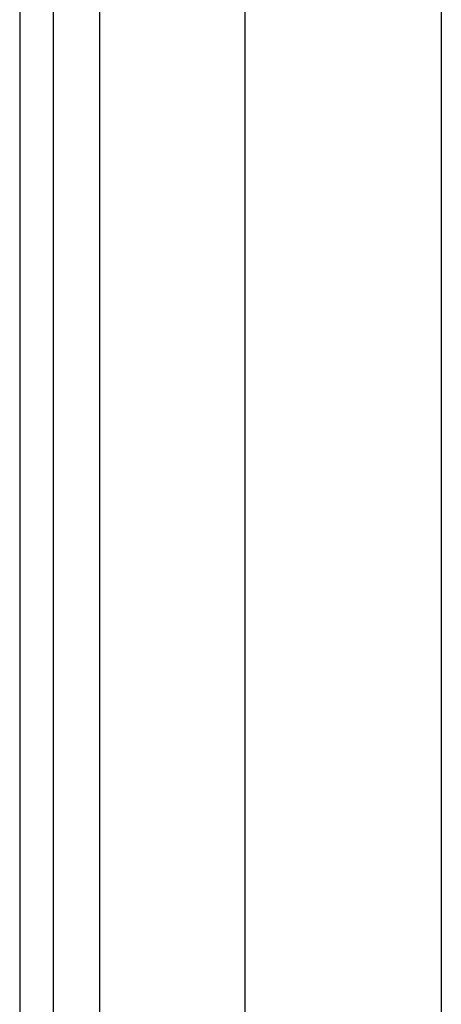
# Model space of a CAD drawing. Header units: inches. Extents: x 10 to 196, y 10 to 109.
# Tile 16 of 239: x 10.346 to 11.191, y 22.36 to 24.337. Entities that reach past the tile are written whole.
import ezdxf

# ---------------------------------------------------------------- set-up
doc = ezdxf.new("R2010")
doc.units = ezdxf.units.IN
doc.header["$MEASUREMENT"] = 0
doc.layers.add('Visible Edges(ANSI)', color=7, linetype='Continuous', lineweight=25)
doc.layers.add('Visible Tangent Edges(ANSI)', color=7, linetype='Continuous', lineweight=25)

msp = doc.modelspace()

# ---------------------------------------------------------------- linework, layer by layer
at = {"layer": 'Visible Edges(ANSI)'}
for p, q in [((10.3457, 77.085), (10.3457, 17.604)), ((10.4137, 17.604), (10.4137, 77.085)), ((10.7977, 22.0759), (10.7977, 46.9621)), ((11.1914, 46.9612), (11.1914, 22.0769))]:
    msp.add_line(p, q, dxfattribs=at)
at = {"layer": 'Visible Tangent Edges(ANSI)'}
msp.add_line((10.5067, 17.604), (10.5067, 77.085), dxfattribs=at)

doc.saveas('drawing.dxf')
